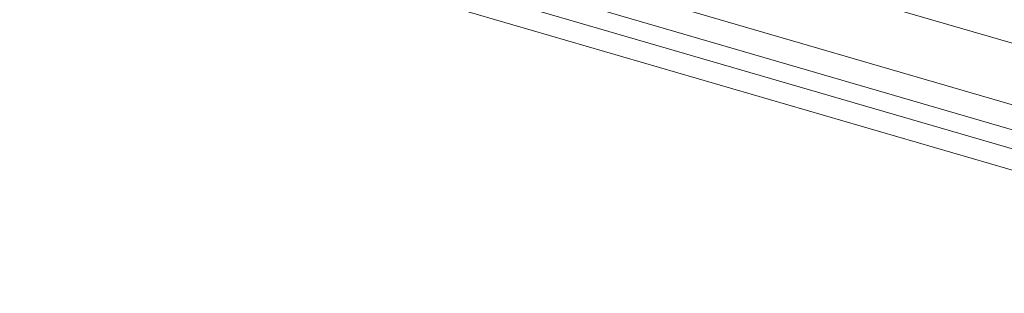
# Model space of a CAD drawing. Header units: millimetres. Extents: x 3925 to 5043, y -86 to 778.
# Tile 78 of 256: x 4530.383 to 4532.725, y 126.092 to 126.742. Entities that reach past the tile are written whole.
import ezdxf

# ---------------------------------------------------------------- set-up
doc = ezdxf.new("R2010")
doc.units = ezdxf.units.MM
doc.header["$LTSCALE"] = 46.255
for name, color, linetype in [('H30K-IO-LABEDXF_CONTINUOUS_LINE', 7, 'CONTINUOUS'), ('H30K-REAR-CODXF_CONTINUOUS_LINE', 7, 'CONTINUOUS'), ('LABEL-IO-H30DXF_CONTINUOUS_LINE', 7, 'CONTINUOUS')]:
    doc.layers.add(name, color=color, linetype=linetype)

msp = doc.modelspace()

# ---------------------------------------------------------------- linework, layer by layer
at = {"layer": 'H30K-IO-LABEDXF_CONTINUOUS_LINE', "color": 7, "linetype": 'Continuous', "lineweight": 0}
msp.add_line((4533.7476, 126.0924), (4530.383, 127.071), dxfattribs=at)
at = {"layer": 'H30K-REAR-CODXF_CONTINUOUS_LINE', "color": 7, "linetype": 'Continuous', "lineweight": 0}
for p, q in [((4533.8858, 126.3536), (4530.5212, 127.3322)), ((4533.8229, 126.226), (4530.4583, 127.2047)), ((4533.8108, 126.1702), (4530.4462, 127.1488))]:
    msp.add_line(p, q, dxfattribs=at)
at = {"layer": 'LABEL-IO-H30DXF_CONTINUOUS_LINE', "color": 7, "linetype": 'Continuous', "lineweight": 0}
for p, q in [((4533.8129, 126.124), (4530.4483, 127.1026)), ((4533.8129, 126.124), (4530.4483, 127.1026)), ((4533.7476, 126.0925), (4530.383, 127.0711))]:
    msp.add_line(p, q, dxfattribs=at)

doc.saveas('drawing.dxf')
